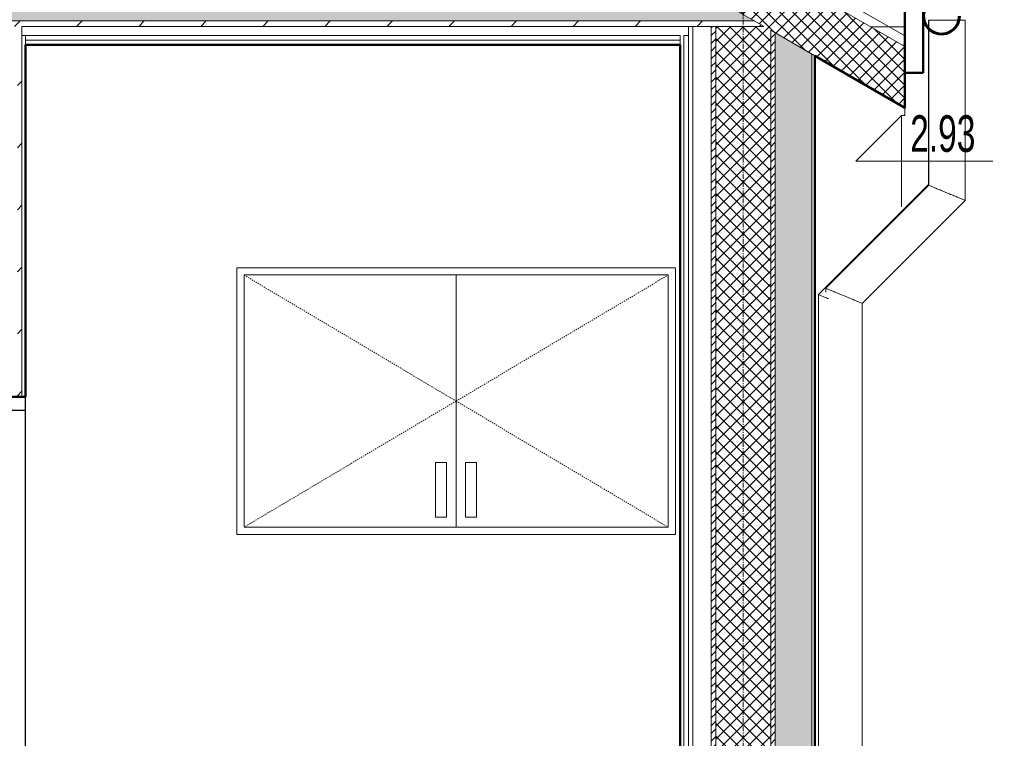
# Model space of a CAD drawing. Header units: millimetres. Extents: x -37728 to 44100, y 631619 to 691915.
# Tile 180 of 256: x -29127 to -26435, y 686230 to 688196. Entities that reach past the tile are written whole.
import ezdxf

# ---------------------------------------------------------------- set-up
doc = ezdxf.new("R2010")
doc.units = ezdxf.units.MM
doc.linetypes.add('Kreska', pattern=[0.635, 0.3175, -0.3175])
doc.linetypes.add('Linia siatki', pattern=[2.2225, 1.27, -0.3175, 0.3175, -0.3175])
doc.layers.add('_XREF', color=7, linetype='Continuous')
for name, color, linetype, lineweight in [('A-DOOR', 252, 'Continuous', 5), ('A-DOOR-FRAM', 252, 'Continuous', 25), ('A-FLOR', 252, 'Continuous', 5), ('A-FLOR-MCUT', 252, 'Continuous', 5), ('A-FLOR-PATT', 252, 'Continuous', 5), ('A-ROOF', 252, 'Continuous', 5), ('A-ROOF-MCUT', 252, 'Continuous', 50), ('A-ROOF-PATT', 252, 'Continuous', 5), ('A-WALL', 252, 'Continuous', 35), ('A-WALL-PATT', 252, 'Continuous', 35), ('G-ANNO-DIMS', 252, 'Continuous', 5), ('I-FURN', 252, 'Continuous', 5), ('I-FURN-HDLN', 252, 'Kreska', 5), ('P-PIPE', 252, 'Continuous', 5), ('S-GRID', 252, 'Continuous', 5)]:
    doc.layers.add(name, color=color, linetype=linetype, lineweight=lineweight)
doc.styles.add('Arial Narrow_1', font='ARIALN.TTF', dxfattribs={"width": 0.8, "height": 10})
pattern_1 = [(0, (-605.9514, 3277.6592), (2.381, 1.375), [1.587, -3.175]), (120, (-605.9514, 3277.6592), (-2.381285, 1.3745065), [1.588, -3.175]), (60, (-605.9514, 3277.6592), (-0.000285, 2.7495065), [0, -3.175, 1.587, 0])]
pattern_2 = [(45, (-605.9514, 3277.6592), (-1.06066, 1.06066), [])]
pattern_3 = [(45, (-605.9514, 3277.6592), (-1.767767, 1.767767), []), (135, (-605.9514, 3277.6592), (-1.767767, -1.767767), [])]
pattern_4 = [(0, (-605.9514, 3277.659), (0, 5), [])]
pattern_5 = [(45, (-605.951, 3277.659), (-8.48528, 8.48528), [])]

# ---------------------------------------------------------------- blocks, each defined once
blk = doc.blocks.new('ARu Rura spustowa okrągła ___FK_04_0 - Na ziemię _φ10_-9220802-Przekrój')
at = {"layer": 'P-PIPE', "color": 252}
for p, q in [((66363.22, 316.69), (66363.22, 314.63)), ((66371.25, 316.69), (66363.22, 316.69)), ((66373.22, 316.69), (66371.45, 316.69)), ((66373.22, 267.4), (66373.22, 316.69)), ((66363.22, 314.38), (66363.22, 271.54)), ((66363.22, 271.54), (66335.06, 243.38)), ((66345.06, 239.23), (66373.22, 267.4)), ((66335.06, 243.38), (66335.06, 242.28)), ((66345.06, 12.94), (66345.06, 239.23)), ((66357.55, 9.03), (66345.06, 12.94)), ((66354.72, -0.03), (66357.55, 9.03)), ((66335.06, 7.01), (66335.06, 5.58)), ((66335.06, 5.58), (66352.93, 0))]:
    blk.add_line(p, q, dxfattribs=at)
for points, knots in [([(66363.22, 271.54), (66363.22, 271.54), (66363.34, 271.49), (66363.84, 271.28), (66364.65, 270.95), (66365.52, 270.59), (66366.31, 270.26), (66366.93, 270.01), (66367.57, 269.74), (66368.22, 269.47), (66368.88, 269.2), (66369.52, 268.93), (66370.14, 268.67), (66370.93, 268.35), (66371.8, 267.99), (66372.6, 267.65), (66373.11, 267.44), (66373.22, 267.4), (66373.22, 267.4)], [0, 0, 0, 0, 0.083333, 0.166667, 0.25, 0.333333, 0.375, 0.416667, 0.458333, 0.5, 0.541667, 0.583333, 0.625, 0.666667, 0.75, 0.833333, 0.916667, 1, 1, 1, 1]), ([(66335.06, 243.38), (66335.06, 243.38), (66335.18, 243.33), (66335.68, 243.12), (66336.49, 242.79), (66337.36, 242.43), (66338.14, 242.1), (66338.76, 241.84), (66339.41, 241.58), (66340.06, 241.31), (66340.72, 241.03), (66341.36, 240.77), (66341.98, 240.51), (66342.77, 240.19), (66343.64, 239.82), (66344.44, 239.49), (66344.95, 239.28), (66345.06, 239.23), (66345.06, 239.23)], [0, 0, 0, 0, 0.083333, 0.166667, 0.25, 0.333333, 0.375, 0.416667, 0.458333, 0.5, 0.541667, 0.583333, 0.625, 0.666667, 0.75, 0.833333, 0.916667, 1, 1, 1, 1]), ([(66335.06, 5.58), (66335.06, 5.58), (66335.18, 5.67), (66335.6, 5.98), (66336.08, 6.34), (66336.52, 6.65), (66337.01, 7.02), (66337.56, 7.42), (66338.14, 7.85), (66338.76, 8.31), (66339.41, 8.78), (66339.95, 9.18), (66340.39, 9.5), (66340.82, 9.82), (66341.25, 10.14), (66341.67, 10.44), (66342.08, 10.74), (66342.57, 11.1), (66343.11, 11.5), (66343.61, 11.87), (66344.04, 12.18), (66344.53, 12.54), (66344.95, 12.85), (66345.06, 12.93), (66345.06, 12.94)], [0, 0, 0, 0, 0.083333, 0.166667, 0.208333, 0.25, 0.291667, 0.333333, 0.375, 0.416667, 0.458333, 0.5, 0.520833, 0.541667, 0.583333, 0.604167, 0.625, 0.666667, 0.708333, 0.75, 0.791667, 0.833333, 0.916667, 1, 1, 1, 1])]:
    blk.add_open_spline(points, degree=3, knots=knots, dxfattribs=at)
blk = doc.blocks.new('MEBLE szafa ubraniowa gorna czesc - MEBLE szafa aktowa-8959063-Przekrój')
at = {"layer": 'I-FURN', "color": 252}
for p, q in [((66173.98, 249), (66293.98, 249)), ((66173.98, 249), (66173.98, 176)), ((66293.98, 249), (66293.98, 176)), ((66175.98, 178), (66175.98, 247)), ((66175.98, 247), (66291.98, 247)), ((66233.98, 247), (66233.98, 178)), ((66291.98, 247), (66291.98, 178)), ((66228.37, 195.74), (66228.37, 180.74)), ((66231.37, 195.74), (66228.37, 195.74)), ((66231.37, 180.74), (66231.37, 195.74)), ((66239.59, 195.74), (66236.59, 195.74)), ((66236.59, 195.74), (66236.59, 180.74)), ((66239.59, 180.74), (66239.59, 195.74)), ((66228.37, 180.74), (66231.37, 180.74)), ((66236.59, 180.74), (66239.59, 180.74)), ((66291.98, 178), (66175.98, 178)), ((66293.98, 176), (66173.98, 176))]:
    blk.add_line(p, q, dxfattribs=at)
at = {"layer": 'I-FURN-HDLN', "color": 252}
for p, q in [((66175.98, 247), (66233.98, 212.5)), ((66233.98, 212.5), (66291.98, 247)), ((66233.98, 212.5), (66175.98, 178)), ((66233.98, 212.5), (66291.98, 178))]:
    blk.add_line(p, q, dxfattribs=at)
blk = doc.blocks.new('ARu Rura spustowa okrągła ___FK_04_0 - Na ziemię _φ10_-9220853-Przekrój')
at = {"layer": 'P-PIPE', "color": 252}
for p, q in [((66363.14, 316.69), (66363.14, 314.69)), ((66363.18, 316.69), (66363.14, 316.69)), ((66363.14, 314.44), (66363.14, 271.72)), ((66363.14, 271.72), (66333.06, 241.63)), ((66333.06, 241.63), (66333.06, 6.63)), ((66355.55, 10.08), (66345.06, 13.36)), ((66355.45, 9.73), (66355.55, 10.08)), ((66333.06, 6.63), (66335.06, 6.01))]:
    blk.add_line(p, q, dxfattribs=at)
blk.add_open_spline([(66363.14, 271.72), (66363.14, 271.72), (66363.16, 271.71), (66363.18, 271.7)], degree=3, dxfattribs=at)
for points, knots in [([(66333.06, 241.63), (66333.06, 241.64), (66333.18, 241.59), (66333.68, 241.38), (66334.49, 241.04), (66335.25, 240.73), (66335.7, 240.54), (66335.77, 240.51)], [0, 0, 0, 0, 0.0833333, 0.1666667, 0.25, 0.3333333, 0.3484017, 0.3484017, 0.3484017, 0.3484017]), ([(66333.06, 6.63), (66333.06, 6.63), (66333.18, 6.71), (66333.6, 7.02), (66334.08, 7.38), (66334.52, 7.7), (66335.01, 8.06), (66335.44, 8.38), (66335.7, 8.57), (66335.77, 8.62)], [0, 0, 0, 0, 0.0833333, 0.1666667, 0.2083333, 0.25, 0.2916667, 0.3333333, 0.3484017, 0.3484017, 0.3484017, 0.3484017])]:
    blk.add_open_spline(points, degree=3, knots=knots, dxfattribs=at)
blk = doc.blocks.new('Drz Drzwi pełne x1 ___FK_04_1 - Dd - W - DRE zwykłe - 88 x 207_3 _80 x 200_-9031214-Przekrój')
at = {"layer": 'A-DOOR-FRAM', "color": 252}
for p, q in [((66101.76, 213.7), (66101.76, 210)), ((66116.26, 213.7), (66101.76, 213.7)), ((66116.26, 210), (66116.26, 213.7)), ((66101.76, 210), (66116.26, 210)), ((66101.76, 10), (66101.76, 210)), ((66116.26, 10), (66116.26, 210))]:
    blk.add_line(p, q, dxfattribs=at)
blk = doc.blocks.new('Rzędne punktów - Znacznik rzędnej-817464-Przekrój')
at = {"layer": 'G-ANNO-DIMS', "color": 252}
for p, q in [((66045.74, 341.5), (66045.74, 366.5)), ((66033.24, 354), (66045.74, 341.5)), ((66033.24, 354), (66070.74, 354))]:
    blk.add_line(p, q, dxfattribs=at)
blk = doc.blocks.new('A$C4e31ac75')
at = {"layer": 'A-FLOR-PATT', "lineweight": 5}
h = blk.add_hatch(dxfattribs=at)
h.set_pattern_fill('FP_8', color=256, style=0, pattern_type=2)
h.set_pattern_definition(pattern_1)
h.paths.add_polyline_path([(-534.21, 3291.16), (-297.4, 3291.16), (-340.71, 3316.16), (-1045.19, 3316.16), (-1076.65, 3298), (-1076.65, 3291.16), (-661.35, 3291.16)])
h = blk.add_hatch(dxfattribs=at)
h.set_pattern_fill('FP_17', color=256, style=0, pattern_type=2)
h.set_pattern_definition(pattern_5)
h.paths.add_polyline_path([(-1076.65, 3289.66), (-295, 3289.66), (-295, 3289.77), (-297.4, 3291.16), (-1076.65, 3291.16)])
at = {"layer": 'A-ROOF-PATT', "lineweight": 5}
h = blk.add_hatch(dxfattribs=at)
h.set_pattern_fill('FP_14', color=256, style=0, pattern_type=2)
h.set_pattern_definition(pattern_4)
h.paths.add_polyline_path([(-256.3, 3287.06), (-256.3, 3291.68), (-692.95, 3543.78), (-1129.6, 3291.68), (-1129.6, 3287.06), (-692.95, 3539.16), (-264.03, 3291.52)])
h = blk.add_hatch(dxfattribs=at)
h.set_pattern_fill('FP_14', color=256, style=0, pattern_type=2)
h.set_pattern_definition(pattern_4)
h.paths.add_polyline_path([(-256.3, 3284.17), (-256.3, 3287.06), (-692.95, 3539.16), (-1129.6, 3287.06), (-1129.6, 3284.17), (-692.95, 3536.27), (-260.85, 3286.8)])
h = blk.add_hatch(dxfattribs=at)
h.set_pattern_fill('FP_10', color=256, style=0, pattern_type=2)
h.set_pattern_definition(pattern_3)
h.paths.add_polyline_path([(-256.3, 3267.43), (-256.3, 3284.17), (-692.95, 3536.27), (-1129.6, 3284.17), (-1129.6, 3267.43), (-692.95, 3519.53), (-279.92, 3281.06)])
at = {"layer": 'A-WALL-PATT', "lineweight": 5}
h = blk.add_hatch(dxfattribs=at)
h.set_pattern_fill('FP_17', color=256, style=0, pattern_type=2)
h.set_pattern_definition(pattern_5)
h.paths.add_polyline_path([(-499, 3188.36), (-497.75, 3188.36), (-497.75, 3289.66), (-499, 3289.66), (-499, 3261.27)])
h = blk.add_hatch(dxfattribs=at)
h.set_pattern_fill('FP_9', color=256, style=0, pattern_type=2)
h.set_pattern_definition(pattern_2)
h.paths.add_polyline_path([(-308, 2999.66), (-308, 3289.66), (-309.25, 3289.66), (-309.25, 2999.66)])
h = blk.add_hatch(dxfattribs=at)
h.set_pattern_fill('FP_10', color=256, style=0, pattern_type=2)
h.set_pattern_definition(pattern_3)
h.paths.add_polyline_path([(-293, 2999.66), (-293, 3288.62), (-295, 3289.77), (-295, 3289.66), (-308, 3289.66), (-308, 2999.66)])
h = blk.add_hatch(dxfattribs=at)
h.set_pattern_fill('FP_9', color=256, style=0, pattern_type=2)
h.set_pattern_definition(pattern_2)
h.paths.add_polyline_path([(-293, 2999.66), (-291.75, 2999.66), (-291.75, 3287.89), (-293, 3288.62), (-293, 3005.98)])
h = blk.add_hatch(dxfattribs=at)
h.set_pattern_fill('FP_8', color=256, style=0, pattern_type=2)
h.set_pattern_definition(pattern_1)
h.paths.add_polyline_path([(-283.75, 2999.66), (-281.75, 2999.66), (-281.75, 3282.12), (-291.75, 3287.89), (-291.75, 2999.66)])
at = {"layer": 'A-FLOR', "lineweight": 50}
blk.add_line((-496.75, 3284.66), (-317.75, 3284.66), dxfattribs=at)
at = {"layer": 'A-FLOR-MCUT'}
for p, q in [((-297.4, 3291.16), (-1076.65, 3291.16)), ((-295, 3289.66), (-497.75, 3289.66)), ((-315.5, 3287.16), (-315.5, 3289.66)), ((-317.75, 3287.16), (-496.75, 3287.16)), ((-317.75, 3285.91), (-496.75, 3285.91))]:
    blk.add_line(p, q, dxfattribs=at)
at = {"layer": 'A-ROOF'}
for p, q in [((-256.3, 3287.06), (-692.95, 3539.16)), ((-692.95, 3536.27), (-256.3, 3284.17)), ((-340.71, 3316.16), (-295, 3289.77))]:
    blk.add_line(p, q, dxfattribs=at)
at = {"layer": 'A-ROOF', "lineweight": 50}
for p, q in [((-280.95, 3281.66), (-256.3, 3267.43)), ((-256.3, 3267.43), (-256.3, 3276.99))]:
    blk.add_line(p, q, dxfattribs=at)
at = {"layer": 'A-ROOF-MCUT'}
for p, q in [((-256.3, 3293.99), (-256.3, 3276.99)), ((-251.3, 3276.99), (-251.3, 3293.99)), ((-256.3, 3276.99), (-251.3, 3276.99))]:
    blk.add_line(p, q, dxfattribs=at)
for radius, start in [(5, 162.5424), (4.8, 161.8096)]:
    blk.add_arc((-246.3, 3292.49), radius, start, 0, dxfattribs=at)
at = {"layer": 'A-WALL', "lineweight": 5}
for p, q in [((-497.75, 3188.36), (-497.75, 3289.66)), ((-314.25, 2985.66), (-314.25, 3289.66)), ((-309.25, 2985.66), (-309.25, 3289.66)), ((-308, 2985.66), (-308, 3289.66)), ((-295, 3289.77), (-295, 3289.66)), ((-280.95, 3281.66), (-293, 3288.62)), ((-293, 2985.66), (-293, 3288.62)), ((-291.75, 3287.89), (-291.75, 2904.66)), ((-496.75, 3287.16), (-497.75, 3287.16)), ((-496.75, 3284.66), (-496.75, 3287.16)), ((-317.75, 3287.16), (-317.75, 3284.66)), ((-315.5, 3287.16), (-316.75, 3287.16)), ((-316.75, 2985.66), (-316.75, 3287.16)), ((-315.5, 2985.66), (-315.5, 3287.16)), ((-281.75, 2999.66), (-281.75, 3282.12))]:
    blk.add_line(p, q, dxfattribs=at)
at = {"layer": 'A-WALL', "lineweight": 50}
for p, q in [((-496.75, 3188.36), (-496.75, 3284.66)), ((-317.75, 3284.66), (-317.75, 3066.66)), ((-280.95, 2999.66), (-280.95, 3281.66)), ((-511.25, 3188.36), (-496.75, 3188.36))]:
    blk.add_line(p, q, dxfattribs=at)
at = {"layer": 'G-ANNO-DIMS'}
for p, q in [((-256.3, 3267.43), (-256.3, 3265.33)), ((-256.3, 3265.33), (-257.23, 3265.33))]:
    blk.add_line(p, q, dxfattribs=at)
at = {"layer": 'S-GRID', "linetype": 'Linia siatki'}
blk.add_line((-300.5, 2696.79), (-300.5, 3618.35), dxfattribs=at)
at = {"layer": 'A-DOOR'}
blk.add_blockref('Drz Drzwi pełne x1 ___FK_04_1 - Dd - W - DRE zwykłe - 88 x 207_3 _80 x 200_-9031214-Przekrój', (-66613.01, 2974.66), dxfattribs=at)
at = {"layer": 'G-ANNO-DIMS', "extrusion": (0, 0, -1), "rotation": 180}
blk.add_blockref('Rzędne punktów - Znacznik rzędnej-817464-Przekrój', (66302.97, 3606.83), dxfattribs=at)
at = {"layer": 'I-FURN'}
blk.add_blockref('MEBLE szafa ubraniowa gorna czesc - MEBLE szafa aktowa-8959063-Przekrój', (-66613.01, 2974.66), dxfattribs=at)
at = {"layer": 'P-PIPE'}
for name in ['ARu Rura spustowa okrągła ___FK_04_0 - Na ziemię _φ10_-9220853-Przekrój', 'ARu Rura spustowa okrągła ___FK_04_0 - Na ziemię _φ10_-9220802-Przekrój']:
    blk.add_blockref(name, (-66613.01, 2974.66), dxfattribs=at)
at = {"layer": 'G-ANNO-DIMS', "insert": (-254.85, 3265.36), "char_height": 10, "width": 21.4907, "attachment_point": 1, "line_spacing_factor": 0.974696, "style": 'Arial Narrow_1'}
blk.add_mtext('2.93', dxfattribs=at)

msp = doc.modelspace()

# ---------------------------------------------------------------- block references
at = {"layer": '_XREF', "xscale": 10, "yscale": 10, "zscale": 10}
msp.add_blockref('A$C4e31ac75', (-24143.6, 655281.1), dxfattribs=at)

doc.saveas('drawing.dxf')
